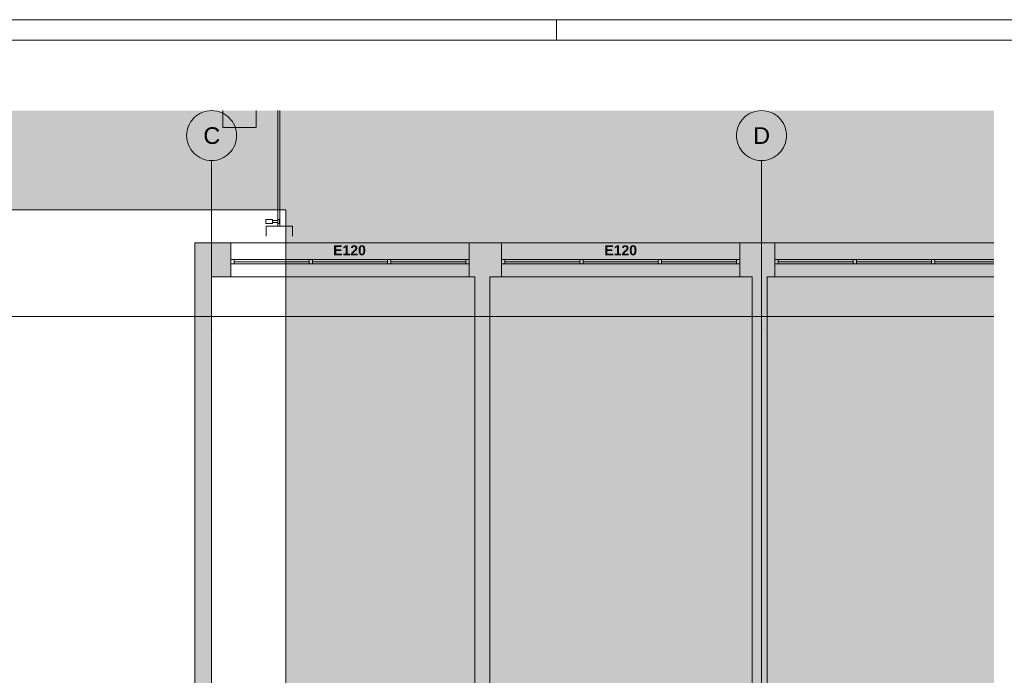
# Paper-space layout 'A-35 RZUT - PIĘTRO 5' of a CAD drawing. Header units: millimetres. Extents: x 0 to 800, y 0 to 500.
# Tile 14 of 18: x 311 to 547, y 343 to 500. Entities that reach past the tile are written whole.
import ezdxf
from ezdxf.xclip import XClip

# ---------------------------------------------------------------- set-up
doc = ezdxf.new("R2010")
doc.units = ezdxf.units.MM
doc.header["$MEASUREMENT"] = 0
doc.header["$XCLIPFRAME"] = 0
doc.linetypes.add('DASHDOTX2', pattern=[1000, 500, -250, 0, -250])
doc.linetypes.add('PRZERYWANA_DU_A', pattern=[550, 350, -200])
for name, color, linetype, lineweight in [('0_Nr_pióra__2', 8, 'Continuous', 13), ('A_Arkusz_Nr_pióra__1', 7, 'Continuous', 20), ('A_podkład_Nr_pióra__2', 8, 'Continuous', 13), ('A_ściany_Nr_pióra__1', 7, 'Continuous', 20)]:
    doc.layers.add(name, color=color, linetype=linetype, lineweight=lineweight)
for name, color, linetype, lineweight, true_color in [('A_Arkusz_Nr_pióra__237', 7, 'Continuous', 5, 0x343434), ('A_osie_Nr_pióra__16', 7, 'Continuous', 5, 0x0f0f0f), ('A_osie_Nr_pióra__76', 7, 'Continuous', 5, 0x2d2d2d), ('A_ppoż proj_Nr_pióra__8', 7, 'Continuous', 13, 0x4c4c4c), ('A_ściany_Nr_pióra__19', 7, 'Continuous', 5, 0x191919), ('Okna Archicada_Nr_pióra__19', 7, 'Continuous', 5, 0x191919)]:
    doc.layers.add(name, color=color, linetype=linetype, lineweight=lineweight, true_color=true_color)
doc.layers.add('A_podrys', color=7, linetype='Continuous')
doc.layers.add('A_ściany', color=7, linetype='Continuous')
doc.styles.add('STYL_AUTOMATYCZNY_1', font='arial.ttf')
doc.styles.add('STYL_AUTOMATYCZNY_3', font='arial.ttf')

# ---------------------------------------------------------------- blocks, each defined once
blk = doc.blocks.new('Rysunek_1_1', base_point=(-3193.41, -631.4))
at = {"linetype": 'Continuous', "lineweight": 0, "true_color": 0x484848}
blk.add_hatch(color=251, dxfattribs=at).paths.add_polyline_path([(44.07, 126.75), (60.84, 126.75), (60.84, 454.37), (374.97, 454.37), (374.97, 316.75), (544.97, 316.75), (544.97, 478.17), (44.07, 478.17)])
at = {"layer": 'A_ściany', "linetype": 'Continuous', "lineweight": 0, "true_color": 0x000000}
for points in [[(357.17, 312.31), (357.17, 438.27), (353.18, 446.37), (353.18, 308.25)], [(361.78, 438.27), (361.78, 446.37), (353.18, 446.37), (357.17, 438.27)], [(426.78, 438.27), (426.78, 446.37), (418.98, 446.37), (418.98, 438.27)], [(492.38, 438.27), (492.38, 446.37), (483.98, 446.37), (483.98, 438.27)], [(420.38, 438.27), (420.38, 312.31), (423.98, 312.31), (423.98, 438.27)], [(486.95, 438.27), (486.95, 312.31), (490.55, 312.31), (490.55, 438.27)]]:
    blk.add_hatch(color=18, dxfattribs=at).paths.add_polyline_path(points)
at = {"layer": '0_Nr_pióra__2', "color": 8, "linetype": 'PRZERYWANA_DU_A', "lineweight": 13, "ltscale": 2, "flags": 128}
blk.add_lwpolyline([(544.97, 316.75), (374.97, 316.75), (374.97, 454.37), (60.84, 454.37), (60.84, 126.75)], dxfattribs=at)
at = {"layer": 'A_osie_Nr_pióra__16', "color": 250, "linetype": 'DASHDOTX2', "lineweight": 5, "ltscale": 2, "true_color": 0x0f0f0f}
for p, q in [((357.18, 425.66), (357.18, 466.17)), ((489.18, 425.66), (489.18, 466.17)), ((544.97, 428.75), (96.57, 428.75)), ((357.18, 425.66), (357.18, 126.75)), ((489.18, 425.66), (489.18, 126.75))]:
    blk.add_line(p, q, dxfattribs=at)
for p in [(357.18, 425.66), (357.18, 425.66), (489.18, 425.66), (489.18, 425.66)]:
    blk.add_point(p, dxfattribs=at)
at = {"layer": 'A_osie_Nr_pióra__76', "color": 250, "linetype": 'Continuous', "lineweight": 5, "ltscale": 2, "true_color": 0x2d2d2d}
for centre in [(357.18, 472.17), (489.18, 472.17)]:
    blk.add_circle(centre, 6, dxfattribs=at)
at = {"layer": 'A_podkład_Nr_pióra__2', "color": 8, "linetype": 'Continuous', "lineweight": 13, "ltscale": 2}
for p, q in [((359.86, 478.17), (359.86, 474.11)), ((367.86, 474.11), (367.86, 478.17)), ((373.05, 478.17), (373.05, 450.41)), ((373.56, 450.41), (373.56, 478.17)), ((359.86, 474.11), (367.86, 474.11)), ((370.17, 451.02), (370.17, 452.05)), ((370.17, 452.05), (371.82, 452.05)), ((371.82, 452.05), (371.82, 451.02)), ((371.82, 451.74), (373.05, 451.74)), ((373.46, 452.05), (373.05, 452.05)), ((373.46, 451.02), (373.46, 452.05)), ((371.82, 451.02), (370.17, 451.02)), ((370.26, 448.01), (370.26, 450.41)), ((376.56, 450.41), (370.26, 450.41)), ((373.05, 451.33), (371.82, 451.33)), ((373.05, 451.02), (373.46, 451.02)), ((376.56, 450.41), (376.56, 448.01))]:
    blk.add_line(p, q, dxfattribs=at)
at = {"layer": 'A_ściany_Nr_pióra__1', "color": 7, "linetype": 'Continuous', "lineweight": 20, "ltscale": 2}
for p, q in [((361.78, 446.37), (361.78, 438.27)), ((418.98, 446.37), (418.98, 438.27)), ((426.78, 446.37), (426.78, 438.27)), ((483.98, 446.37), (483.98, 438.27)), ((492.38, 446.37), (492.38, 438.27))]:
    blk.add_line(p, q, dxfattribs=at)
at = {"layer": 'A_ściany_Nr_pióra__1', "color": 7, "linetype": 'Continuous', "lineweight": 20, "ltscale": 2, "flags": 128}
for points in [[(353.18, 446.37), (353.18, 308.25)], [(361.78, 446.37), (353.18, 446.37)], [(426.78, 446.37), (418.98, 446.37)], [(492.38, 446.37), (483.98, 446.37)], [(357.17, 312.31), (357.17, 438.27)], [(357.17, 438.27), (361.78, 438.27)], [(418.98, 438.27), (420.38, 438.27)], [(420.38, 438.27), (420.38, 312.31)], [(423.98, 438.27), (426.78, 438.27)], [(423.98, 312.31), (423.98, 438.27)], [(483.98, 438.27), (486.95, 438.27)], [(486.95, 438.27), (486.95, 312.31)], [(490.55, 438.27), (492.38, 438.27)], [(490.55, 312.31), (490.55, 438.27)]]:
    blk.add_lwpolyline(points, dxfattribs=at)
at = {"layer": 'A_ściany_Nr_pióra__19', "color": 250, "linetype": 'Continuous', "lineweight": 5, "ltscale": 2, "true_color": 0x191919}
for p, q in [((418.98, 446.37), (361.78, 446.37)), ((483.98, 446.37), (426.78, 446.37)), ((544.97, 446.37), (492.38, 446.37)), ((361.78, 438.27), (418.98, 438.27)), ((426.78, 438.27), (483.98, 438.27)), ((492.38, 438.27), (544.97, 438.27))]:
    blk.add_line(p, q, dxfattribs=at)
at = {"layer": 'Okna Archicada_Nr_pióra__19', "color": 250, "linetype": 'Continuous', "lineweight": 5, "ltscale": 2, "true_color": 0x191919}
for p, q in [((418.98, 442.37), (361.78, 442.37)), ((361.78, 442.37), (361.78, 441.37)), ((362.58, 442.37), (362.58, 441.37)), ((380.58, 442.37), (380.58, 441.37)), ((381.38, 442.37), (381.38, 441.37)), ((399.38, 442.37), (399.38, 441.37)), ((400.18, 442.37), (400.18, 441.37)), ((418.18, 442.37), (418.18, 441.37)), ((418.98, 441.37), (418.98, 442.37)), ((483.98, 442.37), (426.78, 442.37)), ((426.78, 442.37), (426.78, 441.37)), ((427.58, 442.37), (427.58, 441.37)), ((445.58, 442.37), (445.58, 441.37)), ((446.38, 442.37), (446.38, 441.37)), ((464.38, 442.37), (464.38, 441.37)), ((465.18, 442.37), (465.18, 441.37)), ((483.18, 442.37), (483.18, 441.37)), ((483.98, 441.37), (483.98, 442.37)), ((544.97, 442.37), (492.38, 442.37)), ((492.38, 442.37), (492.38, 441.37)), ((493.18, 442.37), (493.18, 441.37)), ((511.18, 442.37), (511.18, 441.37)), ((511.98, 442.37), (511.98, 441.37)), ((529.98, 442.37), (529.98, 441.37)), ((530.78, 442.37), (530.78, 441.37)), ((361.78, 441.37), (418.98, 441.37)), ((362.58, 441.87), (380.58, 441.87)), ((381.38, 441.87), (399.38, 441.87)), ((400.18, 441.87), (418.18, 441.87)), ((426.78, 441.37), (483.98, 441.37)), ((427.58, 441.87), (445.58, 441.87)), ((446.38, 441.87), (464.38, 441.87)), ((465.18, 441.87), (483.18, 441.87)), ((492.38, 441.37), (544.97, 441.37)), ((493.18, 441.87), (511.18, 441.87)), ((511.98, 441.87), (529.98, 441.87)), ((530.78, 441.87), (544.97, 441.87))]:
    blk.add_line(p, q, dxfattribs=at)
at = {"layer": 'A_osie_Nr_pióra__76', "color": 250, "linetype": 'Continuous', "lineweight": 5, "true_color": 0x2d2d2d, "char_height": 4, "attachment_point": 1, "style": 'STYL_AUTOMATYCZNY_1'}
for s, insert in [('\\A1;{\\pql;\\pt0;\\fArial|b0|i0|c238|p0;\\W1.000000;C}', (355.2, 474.17)), ('\\A1;{\\pql;\\pt0;\\fArial|b0|i0|c238|p0;\\W1.000000;D}', (487.2, 474.17))]:
    blk.add_mtext(s, dxfattribs=dict(at, insert=insert))
at = {"layer": 'A_ppoż proj_Nr_pióra__8', "color": 251, "linetype": 'Continuous', "lineweight": 13, "true_color": 0x4c4c4c, "char_height": 2.4, "attachment_point": 5, "style": 'STYL_AUTOMATYCZNY_3'}
for insert in [(390.28, 444.6), (455.38, 444.6)]:
    blk.add_mtext('\\A1;{\\pqc;\\fArial|b1|i0|c238|p0;\\W1.000000;E\\fArial|b1|i0|c238|p0;\\W1.000000;12\\fArial|b1|i0|c238|p0;\\W1.000000;0}', dxfattribs=dict(at, insert=insert))

psp = doc.layouts.new('A-35 RZUT - PIĘTRO 5')

# ---------------------------------------------------------------- linework, layer by layer
at = {"layer": 'A_Arkusz_Nr_pióra__1', "color": 7, "linetype": 'Continuous', "lineweight": 20}
psp.add_line((795.1, 495.1), (29.9, 495.1), dxfattribs=at)
at = {"layer": 'A_Arkusz_Nr_pióra__1', "color": 7, "linetype": 'Continuous', "lineweight": 20, "flags": 128}
psp.add_lwpolyline([(0, 500), (800, 500), (800, 0), (0, 0)], close=True, dxfattribs=at)
at = {"layer": 'A_Arkusz_Nr_pióra__237', "color": 250, "linetype": 'Continuous', "lineweight": 5, "true_color": 0x343434}
psp.add_line((440, 495.1), (440, 500), dxfattribs=at)

# ---------------------------------------------------------------- block references
at = {"layer": 'A_podrys', "color": 37, "linetype": 'Continuous', "lineweight": 5, "true_color": 0x656532}
ref = psp.add_blockref('Rysunek_1_1', (-3193.41, -631.4), dxfattribs=at)
XClip(ref).set_block_clipping_path([(44.069637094, 126.7487186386), (544.9695795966, 478.1668323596)])

doc.saveas('drawing.dxf')
